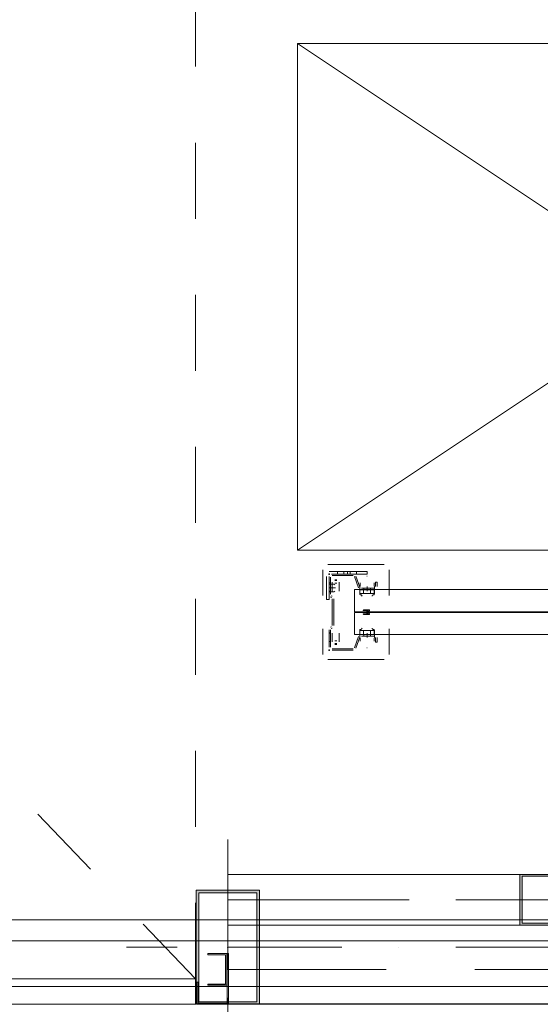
# Model space of a CAD drawing. Header units: millimetres. Extents: x -12989 to 357906, y -50379 to 30884.
# Tile 254 of 256: x 28470 to 29292, y 150 to 1704. Entities that reach past the tile are written whole.
import ezdxf
from ezdxf.enums import TextEntityAlignment as Align

# ---------------------------------------------------------------- set-up
doc = ezdxf.new("R2010")
doc.units = ezdxf.units.MM
doc.header["$MEASUREMENT"] = 0
for name, pattern in [('Kropki i Kreski', [360, 180, -90, 0, -90]), ('MITTE2', [112.5, 75, -12.5, 12.5, -12.5]), ('Przerywana', [240, 120, -120]), ('Przerywana długa', [390, 250, -140]), ('Wipeout_Contour', [1000, 0, -1000])]:
    doc.linetypes.add(name, pattern=pattern)
for name, color, linetype in [('A__STROPY', 7, 'Continuous'), ('AS_Belki.Import IFC', 7, 'Continuous'), ('Nowe_A__SCIANY', 7, 'Continuous'), ('Nowe_A__STROPY', 7, 'Continuous'), ('Nowe_A_OZN_STREFY', 7, 'Continuous'), ('Nowe_A_WYM_ZEWNETRZNE', 7, 'Continuous'), ('Nowe_Drzwi Archicad', 7, 'Continuous'), ('Nowe_Warstwa IFC.Import IFC', 7, 'Continuous')]:
    doc.layers.add(name, color=color, linetype=linetype)
for name, color, linetype, lineweight in [('A__STROPY_Nr_pióra__89', 7, 'Continuous', 13), ('AS_Belki.Import IFC_Nr_pióra__1', 7, 'Continuous', 13), ('AS_Belki.Import IFC_Nr_pióra__20', 1, 'Continuous', 13), ('AS_Belki.Import IFC_Nr_pióra__69', 7, 'Continuous', 13), ('AS_Belki.Import IFC_Nr_pióra__90', 7, 'Continuous', 13), ('Nowe_A__SCIANY_Nr_pióra__27', 7, 'Continuous', 25), ('Nowe_A__STROPY_Nr_pióra__89', 7, 'Continuous', 13), ('Nowe_A_WYM_ZEWNETRZNE_Nr_pióra__1', 7, 'Continuous', 13), ('Nowe_A_WYM_ZEWNETRZNE_Nr_pióra__45', 7, 'Continuous', 15), ('Nowe_A_WYM_ZEWNETRZNE_Nr_pióra__85', 7, 'Continuous', 13), ('Nowe_Drzwi Archicad_Nr_pióra__23', 7, 'Continuous', 15), ('Nowe_Drzwi Archicad_Nr_pióra__3', 7, 'Continuous', 13), ('Nowe_Drzwi Archicad_Nr_pióra__6', 7, 'Continuous', 13), ('Nowe_REGAŁY_Nr_pióra__18', 9, 'Continuous', 13), ('Nowe_Warstwa IFC.Import IFC_Nr_pióra__1', 7, 'Continuous', 13), ('Nowe_Warstwa IFC.Import IFC_Nr_pióra__4', 7, 'Continuous', 13)]:
    doc.layers.add(name, color=color, linetype=linetype, lineweight=lineweight)
doc.styles.add('STYL_AUTOMATYCZNY_2', font='arial.ttf')
doc.styles.add('STYL_AUTOMATYCZNY_3', font='arial.ttf')
doc.dimstyles.new('STYL_AUTOMATYCZNY__1', dxfattribs={"dimtxt": 139.999998, "dimasz": 71.25, "dimexe": 0.18, "dimexo": 0.0625, "dimgap": 0, "dimtad": 1, "dimtih": 1, "dimtoh": 1, "dimdec": 0, "dimlfac": 0.1, "dimzin": 0, "dimdsep": 46, "dimtxsty": 'STYL_AUTOMATYCZNY_3', "dimblk": 'ARROWHEAD_6', "dimblk1": 'ARROWHEAD_6', "dimblk2": 'ARROWHEAD_6', "dimcen": 0.09, "dimse1": 1, "dimse2": 1, "dimclrd": 7, "dimclre": 7, "dimclrt": 7, "dimadec": 0, "dimazin": 0, "dimtfac": 1, "dimtdec": 4, "dimtmove": 0, "dimatfit": 3, "dimfxl": 0, "dimtolj": 1, "dimtzin": 0, "dimarcsym": 0})
doc.dimstyles.new('STYL_AUTOMATYCZNY__2', dxfattribs={"dimtxt": 139.999998, "dimasz": 71.25, "dimexe": 0.18, "dimexo": 0.0625, "dimgap": 0, "dimtad": 1, "dimdec": 0, "dimlfac": 0.1, "dimzin": 0, "dimdsep": 46, "dimtxsty": 'STYL_AUTOMATYCZNY_3', "dimblk": 'ARROWHEAD_6', "dimblk1": 'ARROWHEAD_6', "dimblk2": 'ARROWHEAD_6', "dimcen": 0.09, "dimse1": 1, "dimse2": 1, "dimclrd": 7, "dimclre": 7, "dimclrt": 7, "dimadec": 0, "dimazin": 0, "dimtfac": 1, "dimtdec": 4, "dimtmove": 0, "dimatfit": 3, "dimfxl": 0, "dimtolj": 1, "dimtzin": 0, "dimarcsym": 0})

# ---------------------------------------------------------------- blocks, each defined once
blk = doc.blocks.new('Strop_1_1', base_point=(-12989.3, -15342.7))
at = {"layer": 'Nowe_A__STROPY_Nr_pióra__89', "color": 7, "linetype": 'Continuous', "lineweight": 13, "flags": 128}
blk.add_lwpolyline([(-322, 14822), (36322, 14822), (36322, 178), (-322, 178)], close=True, dxfattribs=at)
blk = doc.blocks.new('Strop_2_1', base_point=(-220, 283.1))
at = {"layer": 'A__STROPY_Nr_pióra__89', "color": 7, "linetype": 'Continuous', "lineweight": 13, "flags": 128}
blk.add_lwpolyline([(-220, 283.1), (36170, 283.1), (36170, 14723.1), (-220, 14723.1)], close=True, dxfattribs=at)
blk = doc.blocks.new('MakroPro 100[4]_1')
at = {"layer": 'Nowe_Drzwi Archicad_Nr_pióra__23', "color": 7, "linetype": 'Continuous', "lineweight": 15}
for p, q in [((28797, 230), (28767, 230)), ((28767, 230), (28767, 228)), ((28767, 228), (28795, 228)), ((28795, 228), (28795, 182)), ((28797, 180), (28797, 230)), ((28800, 230), (28798, 230)), ((28798, 230), (28798, 152)), ((28800, 150), (28800, 230)), ((28752, 184.7), (28750, 184.7)), ((28750, 184.7), (28750, 150)), ((28752, 152), (28752, 184.7)), ((28795, 182), (28767, 182)), ((28767, 182), (28767, 180)), ((28767, 180), (28797, 180)), ((28750, 150), (28800, 150)), ((28798, 152), (28752, 152))]:
    blk.add_line(p, q, dxfattribs=at)
at = {"layer": 'Nowe_Drzwi Archicad_Nr_pióra__3', "color": 7, "linetype": 'Przerywana', "lineweight": 13}
for p, q in [((28748, 190), (25502, 3576.6)), ((28748, 190), (28748, 3576.6)), ((25502, 190), (28748, 190))]:
    blk.add_line(p, q, dxfattribs=at)
at = {"layer": 'Nowe_Drzwi Archicad_Nr_pióra__6', "color": 7, "linetype": 'Continuous', "lineweight": 13}
for p, q in [((25502, 190), (28748, 190)), ((28748, 190), (28748, 150)), ((28748, 150), (25502, 150))]:
    blk.add_line(p, q, dxfattribs=at)
blk = doc.blocks.new('Ściana_1_1', base_point=(-350, 150))
at = {"color": 254, "linetype": 'Wipeout_Contour', "lineweight": 0, "ltscale": 120664.430373}
blk.add_wipeout([(28750, 0), (31581.8, 0), (31581.8, 150), (28750, 150)], dxfattribs=at).dxf.layer = 'Nowe_A__SCIANY'
at = {"layer": 'Nowe_A__SCIANY_Nr_pióra__27', "color": 7, "linetype": 'Continuous', "lineweight": 25, "flags": 128}
blk.add_lwpolyline([(31581.8, 150), (28750, 150)], dxfattribs=at)
at = {"layer": 'Nowe_Drzwi Archicad', "color": 7, "linetype": 'Continuous', "lineweight": 13}
blk.add_blockref('MakroPro 100[4]_1', (0, 0), dxfattribs=at)
blk = doc.blocks.new('Słup_26_1', base_point=(28798.8, 240))
at = {"layer": 'AS_Belki.Import IFC', "linetype": 'Continuous', "lineweight": 0, "true_color": 0x000000}
h = blk.add_hatch(color=18, dxfattribs=at)
h.paths.add_polyline_path([(28848.8, 330), (28748.8, 330), (28748.8, 150), (28848.8, 150)])
h.paths.add_polyline_path([(28752.8, 154), (28752.8, 326), (28844.8, 326), (28844.8, 154)], flags=0)
at = {"layer": 'AS_Belki.Import IFC_Nr_pióra__1', "color": 7, "linetype": 'Continuous', "lineweight": 13, "flags": 128}
blk.add_lwpolyline([(28848.8, 150), (28848.8, 330), (28748.8, 330), (28748.8, 150)], dxfattribs=at)
blk.add_lwpolyline([(28752.8, 154), (28752.8, 326), (28844.8, 326), (28844.8, 154)], close=True, dxfattribs=at)
at = {"layer": 'AS_Belki.Import IFC_Nr_pióra__20', "color": 1, "linetype": 'Continuous', "lineweight": 13}
for p, q in [((28798.8, 320), (28798.8, 410)), ((28718.8, 240), (28638.8, 240)), ((28878.8, 240), (28958.8, 240)), ((28798.8, 160), (28798.8, 70))]:
    blk.add_line(p, q, dxfattribs=at)
blk.add_point((28798.8, 240), dxfattribs=at)
blk = doc.blocks.new('Standardowy znacznik osi[101]_1', base_point=(-2344.6, 250))
at = {"layer": 'Nowe_Warstwa IFC.Import IFC_Nr_pióra__4', "color": 7, "linetype": 'Continuous', "lineweight": 13}
blk.add_line((-2344.6, 250), (39576.7, 250), dxfattribs=at)
at = {"layer": 'Nowe_Warstwa IFC.Import IFC_Nr_pióra__1', "color": 7, "lineweight": 13, "style": 'STYL_AUTOMATYCZNY_2'}
for tag, p in [('AC_MarkerText_1_0', (-2594.6, 337.5)), ('AC_MarkerText_1_1', (39826.7, 337.5))]:
    blk.add_attdef(tag, text='', height=175, dxfattribs=at).set_placement(p, align=Align.TOP_CENTER)
blk = doc.blocks.new('Belka_11_1', base_point=(28798.8, 315))
at = {"layer": 'AS_Belki.Import IFC_Nr_pióra__69', "color": 7, "linetype": 'Kropki i Kreski', "lineweight": 13}
blk.add_line((28798.8, 315), (30165.3, 315), dxfattribs=at)
at = {"layer": 'AS_Belki.Import IFC_Nr_pióra__90', "color": 7, "linetype": 'Przerywana długa', "lineweight": 13}
for p, q in [((28798.8, 355), (30165.3, 355)), ((28798.8, 275), (30165.3, 275))]:
    blk.add_line(p, q, dxfattribs=at)
blk = doc.blocks.new('Belka_22_1', base_point=(28798.8, 240))
at = {"layer": 'AS_Belki.Import IFC_Nr_pióra__69', "color": 7, "linetype": 'Kropki i Kreski', "lineweight": 13}
blk.add_line((28798.8, 240), (30165.3, 240), dxfattribs=at)
at = {"layer": 'AS_Belki.Import IFC_Nr_pióra__90', "color": 7, "linetype": 'Przerywana długa', "lineweight": 13}
for p, q in [((28798.8, 275), (30165.3, 275)), ((28798.8, 205), (28798.8, 275)), ((28798.8, 205), (30165.3, 205))]:
    blk.add_line(p, q, dxfattribs=at)
blk = doc.blocks.new('Belka_26_1', base_point=(30165.3, 315))
at = {"layer": 'AS_Belki.Import IFC', "linetype": 'Continuous', "lineweight": 0, "true_color": 0x000000}
h = blk.add_hatch(color=18, dxfattribs=at)
h.paths.add_polyline_path([(29259.9, 275), (29354.7, 275), (29354.7, 355), (29259.9, 355)])
h.paths.add_polyline_path([(29263.5, 352), (29351.1, 352), (29351.1, 278), (29263.5, 278)], flags=0)
at = {"layer": 'AS_Belki.Import IFC_Nr_pióra__1', "color": 7, "linetype": 'Continuous', "lineweight": 13}
for p, q in [((29354.7, 355), (29259.9, 355)), ((29259.9, 355), (29259.9, 275)), ((29263.5, 352), (29263.5, 278)), ((29351.1, 352), (29263.5, 352)), ((29351.1, 352), (29351.1, 278)), ((29354.7, 355), (29354.7, 275)), ((29354.7, 275), (29259.9, 275)), ((29351.1, 278), (29263.5, 278))]:
    blk.add_line(p, q, dxfattribs=at)
at = {"layer": 'AS_Belki.Import IFC_Nr_pióra__69', "color": 7, "linetype": 'Kropki i Kreski', "lineweight": 13}
blk.add_line((30165.3, 315), (28798.8, 315), dxfattribs=at)
at = {"layer": 'AS_Belki.Import IFC_Nr_pióra__90', "color": 7, "linetype": 'Przerywana długa', "lineweight": 13}
for p, q in [((29259.9, 355), (28798.8, 355)), ((28798.8, 355), (28798.8, 275)), ((29259.9, 275), (28798.8, 275))]:
    blk.add_line(p, q, dxfattribs=at)
at = {"layer": 'AS_Belki.Import IFC_Nr_pióra__90', "color": 7, "linetype": 'Continuous', "lineweight": 13}
for p, q in [((30165.3, 355), (29259.9, 355)), ((30165.3, 275), (29259.9, 275))]:
    blk.add_line(p, q, dxfattribs=at)
blk = doc.blocks.new('*D308')
at = {"layer": 'Nowe_A_WYM_ZEWNETRZNE_Nr_pióra__45', "color": 7, "linetype": 'Continuous', "lineweight": 15}
for p, q in [((37171.6, 187.5), (37246.6, 112.5)), ((37171.6, 37.5), (37246.6, -37.5))]:
    blk.add_line(p, q, dxfattribs=at)
at = {"layer": 'Nowe_A_WYM_ZEWNETRZNE_Nr_pióra__85', "color": 7, "linetype": 'Continuous', "lineweight": 13}
for p, q in [((37209.1, 150), (37209.1, 14850)), ((37279.4, 150), (37138.8, 150)), ((37209.1, 0), (37209.1, 150)), ((37279.4, 0), (37138.8, 0)), ((37209.1, -56.2), (37209.1, 0))]:
    blk.add_line(p, q, dxfattribs=at)
at = {"layer": 'Nowe_A_WYM_ZEWNETRZNE_Nr_pióra__1', "color": 7, "lineweight": 13, "insert": (37181.1, -251.1), "char_height": 140, "attachment_point": 7, "rotation": 90, "style": 'STYL_AUTOMATYCZNY_3'}
blk.add_mtext('\\A1;{\\pql;\\fArial|b0|i0|c238|p0;\\W1.000000;15}', dxfattribs=at)
blk = doc.blocks.new('ARROWHEAD_6')
at = {"color": 0, "linetype": 'Continuous', "lineweight": 0}
for p, q in [((-0.5, -0.5), (0.5, 0.5)), ((0, 0), (-1, 0))]:
    blk.add_line(p, q, dxfattribs=at)
blk = doc.blocks.new('*D309')
at = {"layer": 'Nowe_A_WYM_ZEWNETRZNE_Nr_pióra__45', "color": 7, "linetype": 'Continuous', "lineweight": 15}
blk.add_line((37171.6, 187.5), (37246.6, 112.5), dxfattribs=at)
blk = doc.blocks.new('*D310')
at = {"layer": 'Nowe_A_WYM_ZEWNETRZNE_Nr_pióra__45', "color": 7, "linetype": 'Continuous', "lineweight": 15}
for p, q in [((37171.6, 14887.5), (37246.6, 14812.5)), ((37171.6, 187.5), (37246.6, 112.5))]:
    blk.add_line(p, q, dxfattribs=at)
at = {"layer": 'Nowe_A_WYM_ZEWNETRZNE_Nr_pióra__85', "color": 7, "linetype": 'Continuous', "lineweight": 13}
for p, q in [((37209.1, 150), (37209.1, 14850)), ((37279.4, 150), (37138.8, 150)), ((37209.1, 0), (37209.1, 150))]:
    blk.add_line(p, q, dxfattribs=at)
at = {"layer": 'Nowe_A_WYM_ZEWNETRZNE_Nr_pióra__1', "color": 7, "lineweight": 13, "char_height": 140, "attachment_point": 7, "rotation": 90, "style": 'STYL_AUTOMATYCZNY_3'}
for s, insert in [('\\A1;{\\pql;\\fArial|b0|i0|c238|p0;\\W1.000000;15}', (37181.1, 14598.9)), ('\\A1;{\\pql;\\fArial|b0|i0|c238|p0;\\W1.000000;1\xa0470}', (37181.1, 7153))]:
    blk.add_mtext(s, dxfattribs=dict(at, insert=insert))
blk = doc.blocks.new('*D311')
at = {"layer": 'Nowe_A_WYM_ZEWNETRZNE_Nr_pióra__45', "color": 7, "linetype": 'Continuous', "lineweight": 15}
blk.add_line((37171.6, 14887.5), (37246.6, 14812.5), dxfattribs=at)
at = {"layer": 'Nowe_A_WYM_ZEWNETRZNE_Nr_pióra__85', "color": 7, "linetype": 'Continuous', "lineweight": 13}
blk.add_line((37209.1, 150), (37209.1, 14850), dxfattribs=at)
blk = doc.blocks.new('*D312')
at = {"layer": 'Nowe_A_WYM_ZEWNETRZNE_Nr_pióra__45', "color": 7, "linetype": 'Continuous', "lineweight": 15}
for p, q in [((37246.6, 14962.5), (37171.6, 15037.5)), ((37171.6, 14887.5), (37246.6, 14812.5))]:
    blk.add_line(p, q, dxfattribs=at)
at = {"layer": 'Nowe_A_WYM_ZEWNETRZNE_Nr_pióra__85', "color": 7, "linetype": 'Continuous', "lineweight": 13}
for p, q in [((37209.1, 15000), (37209.1, 15056.3)), ((37279.4, 15000), (37138.8, 15000)), ((37209.1, 14850), (37209.1, 15000)), ((37279.4, 14850), (37138.8, 14850)), ((37209.1, 150), (37209.1, 14850))]:
    blk.add_line(p, q, dxfattribs=at)
blk = doc.blocks.new('*D325')
at = {"layer": 'Nowe_A_WYM_ZEWNETRZNE_Nr_pióra__45', "color": 7, "linetype": 'Continuous', "lineweight": 15}
for p, q in [((5753.2, -1542.1), (5678.2, -1617.1)), ((36387.5, -1542.1), (36312.5, -1617.1))]:
    blk.add_line(p, q, dxfattribs=at)
at = {"layer": 'Nowe_A_WYM_ZEWNETRZNE_Nr_pióra__85', "color": 7, "linetype": 'Continuous', "lineweight": 13}
for p, q in [((5715.7, -1649.9), (5715.7, -1509.3)), ((36350, -1649.9), (36350, -1509.3)), ((5715.7, -1579.6), (36350, -1579.6))]:
    blk.add_line(p, q, dxfattribs=at)
at = {"layer": 'Nowe_A_WYM_ZEWNETRZNE_Nr_pióra__1', "color": 7, "lineweight": 13, "char_height": 140, "attachment_point": 7, "style": 'STYL_AUTOMATYCZNY_3'}
for s, insert in [('\\A1;{\\pql;\\fArial|b0|i0|c238|p0;\\W1.000000;3\xa0063}', (20685.9, -1551.6)), ('\\A1;{\\pql;\\fArial|b0|i0|c238|p0;\\W1.000000;15}', (36098.9, -1551.6))]:
    blk.add_mtext(s, dxfattribs=dict(at, insert=insert))
blk = doc.blocks.new('*D327')
at = {"layer": 'Nowe_A_WYM_ZEWNETRZNE_Nr_pióra__45', "color": 7, "linetype": 'Continuous', "lineweight": 15}
for p, q in [((36387.5, -1542.1), (36312.5, -1617.1)), ((36462.5, -1617.1), (36537.5, -1542.1))]:
    blk.add_line(p, q, dxfattribs=at)
at = {"layer": 'Nowe_A_WYM_ZEWNETRZNE_Nr_pióra__85', "color": 7, "linetype": 'Continuous', "lineweight": 13}
for p, q in [((36350, -1649.9), (36350, -1509.3)), ((36500, -1649.9), (36500, -1509.3)), ((5715.7, -1579.6), (36350, -1579.6)), ((36350, -1579.6), (36500, -1579.6)), ((36500, -1579.6), (36556.2, -1579.6))]:
    blk.add_line(p, q, dxfattribs=at)

msp = doc.modelspace()

# ---------------------------------------------------------------- linework, layer by layer
at = {"layer": 'Nowe_A_OZN_STREFY', "color": 7, "linetype": 'Continuous', "lineweight": 0, "true_color": 0xffffff, "flags": 128}
msp.add_lwpolyline([(25498.8, 150), (28748.8, 150), (28748.8, 330), (28848.8, 330), (28848.8, 150), (31481.8, 150), (31481.8, 330), (31581.8, 330), (31581.8, 150), (34831.8, 150)], dxfattribs=at)
at = {"layer": 'Nowe_REGAŁY_Nr_pióra__18', "color": 9, "linetype": 'Continuous', "lineweight": 13}
for p, q in [((28956.7, 844), (29045.7, 844)), ((28948.7, 795.2), (28948.7, 836)), ((28954.7, 789), (28954.7, 825)), ((28959.6, 829), (28957.8, 829)), ((28958.7, 833), (29018.7, 833)), ((28958.7, 829.9), (28958.7, 828.1)), ((28958.7, 825), (28958.7, 789)), ((28958.7, 797.1), (28958.7, 824.3)), ((28960.9, 824.3), (28960.9, 797.1)), ((29018.7, 829), (28962.7, 829)), ((28963.4, 829), (28996.5, 829)), ((28996.5, 826.8), (28963.4, 826.8)), ((28971.7, 829), (28971.7, 833)), ((28981.7, 829), (28981.7, 833)), ((28987.7, 829), (28987.7, 833)), ((28991.7, 829), (28991.7, 833)), ((29005.3, 807.6), (28998.9, 825.1)), ((29001, 825.9), (29007.4, 808.4)), ((29001.7, 829), (29001.7, 833)), ((29018.4, 825.6), (29018.9, 825.6)), ((29018.7, 829), (29018.7, 833)), ((29053.7, 836), (29053.7, 795.2)), ((28958.7, 815.5), (28960.9, 815.5)), ((28958.7, 813.3), (28966.2, 813.3)), ((28963.6, 803.9), (28963.6, 816.1)), ((28963.7, 815.9), (28963.7, 811.7)), ((28963.7, 811.7), (28963.7, 805.1)), ((28967.6, 812.3), (28966.2, 813.3)), ((28967.6, 820.1), (28970.8, 820.1)), ((28970.7, 818.8), (28967.7, 818.8)), ((28970.7, 814.5), (28967.7, 814.5)), ((28974.7, 811.7), (28974.7, 815.9)), ((28974.7, 805.1), (28974.7, 811.7)), ((28974.8, 816.1), (28974.8, 803.9)), ((29007.2, 804.3), (29007.5, 815)), ((29029.8, 815), (29030.2, 804.3)), ((29032.2, 816.5), (29034.4, 816.5)), ((29032.2, 809.3), (29032.2, 816.5)), ((29034.4, 816.5), (29034.4, 809.3)), ((28958.6, 807.3), (28967.5, 807.3)), ((28960.9, 802), (28958.7, 802)), ((28960.9, 801.5), (28958.7, 801.5)), ((28958.7, 801.2), (28966.2, 801.2)), ((28962.4, 792.1), (28961, 792.9)), ((28962.2, 794.9), (28963.5, 794.1)), ((28963.7, 803.9), (28963.6, 803.9)), ((28963.7, 802.3), (28963.7, 805.1)), ((28963.7, 802.3), (28963.7, 803.9)), ((28963.7, 802.3), (28963.7, 802.3)), ((28963.7, 802.3), (28963.7, 802.3)), ((28966.2, 801.2), (28967.6, 802.2)), ((28968.5, 807.9), (28968.5, 806.6)), ((28974.7, 802.3), (28974.7, 805.1)), ((28974.7, 803.9), (28974.7, 802.3)), ((28974.8, 803.9), (28974.7, 803.9)), ((28974.7, 802.3), (28974.7, 802.3)), ((28974.7, 802.3), (28974.7, 802.3)), ((29007.2, 797.8), (29007.2, 804.3)), ((29007.2, 804.3), (29007.2, 804.3)), ((29007.2, 800), (29007.2, 796.6)), ((29007.3, 798.5), (29007.3, 804.3)), ((29007.3, 804.3), (29007.7, 804.3)), ((29007.3, 798.3), (29007.7, 798.3)), ((29007.7, 804.3), (29018.6, 804.3)), ((29018.6, 798.3), (29007.7, 798.3)), ((29009.7, 806.8), (29029.7, 806.8)), ((29029.7, 804.5), (29009.7, 804.5)), ((29013.2, 804.3), (29013.2, 798.3)), ((29013.5, 806.8), (29013.5, 804.5)), ((29018.6, 804.3), (29018.7, 804.3)), ((29018.6, 798.3), (29018.7, 798.3)), ((29018.7, 804.3), (29029.6, 804.3)), ((29029.6, 798.3), (29018.7, 798.3)), ((29023.8, 806.8), (29023.8, 804.5)), ((29024.2, 804.3), (29024.2, 798.3)), ((29029.6, 804.3), (29030, 804.3)), ((29029.6, 798.3), (29030, 798.3)), ((29030, 798.3), (29030, 804.3)), ((29030.2, 804.3), (29030.2, 804.3)), ((29030.2, 804.3), (29030.2, 797.8)), ((28954.7, 789), (28958.7, 789)), ((28963.7, 748), (28963.7, 790)), ((28965.9, 790), (28965.9, 748)), ((29013.2, 772.5), (29022.2, 772.5)), ((29020.5, 771.5), (29013.2, 771.5)), ((29013.2, 766.5), (29020.5, 766.5)), ((29022.2, 765.5), (29013.2, 765.5)), ((29017.5, 769.5), (29020.5, 771.5)), ((29020.5, 766.5), (29017.5, 768.5)), ((29022.4, 771.6), (29018.6, 769)), ((29018.6, 769), (29022.4, 766.4)), ((28948.7, 702), (28948.7, 742.9)), ((28958.7, 713.8), (28958.7, 741)), ((28958.7, 736.5), (28960.9, 736.5)), ((28958.7, 736), (28960.9, 736)), ((28960.9, 741), (28960.9, 713.8)), ((28961, 745.1), (28962.4, 745.9)), ((28963.5, 743.9), (28962.2, 743.1)), ((28963.6, 721.9), (28963.6, 734.1)), ((28963.6, 734.1), (28963.7, 734.1)), ((28963.7, 734.1), (28963.7, 735.8)), ((28963.7, 735.8), (28963.7, 735.8)), ((28963.7, 735.8), (28963.7, 735.7)), ((28963.7, 735.7), (28963.7, 732.9)), ((28963.7, 726.3), (28963.7, 732.9)), ((28974.7, 735.7), (28974.7, 735.8)), ((28974.7, 735.8), (28974.7, 735.8)), ((28974.7, 735.8), (28974.7, 734.1)), ((28974.7, 735.7), (28974.7, 732.9)), ((28974.7, 734.1), (28974.8, 734.1)), ((28974.7, 732.9), (28974.7, 726.3)), ((28974.8, 734.1), (28974.8, 721.9)), ((29007.2, 741.4), (29007.2, 738)), ((29007.2, 733.8), (29007.2, 740.3)), ((29007.5, 723), (29007.2, 733.8)), ((29007.2, 733.8), (29007.2, 733.8)), ((29007.3, 739.8), (29007.7, 739.8)), ((29007.3, 733.8), (29007.3, 739.5)), ((29007.3, 733.8), (29007.7, 733.8)), ((29007.7, 739.8), (29018.6, 739.8)), ((29018.6, 733.8), (29007.7, 733.8)), ((29009.7, 733.5), (29029.7, 733.5)), ((29029.7, 731.3), (29009.7, 731.3)), ((29013.2, 733.8), (29013.2, 739.8)), ((29013.5, 733.5), (29013.5, 731.3)), ((29018.6, 739.8), (29018.7, 739.8)), ((29018.6, 733.8), (29018.7, 733.8)), ((29018.7, 739.8), (29029.6, 739.8)), ((29029.6, 733.8), (29018.7, 733.8)), ((29023.8, 733.5), (29023.8, 731.3)), ((29024.2, 733.8), (29024.2, 739.8)), ((29029.6, 739.8), (29030, 739.8)), ((29029.6, 733.8), (29030, 733.8)), ((29030.2, 733.8), (29029.8, 723)), ((29030, 739.5), (29030, 733.8)), ((29030.1, 738), (29030.1, 741.4)), ((29030.2, 740.3), (29030.2, 733.8)), ((29030.2, 733.8), (29030.2, 733.8)), ((29053.7, 742.9), (29053.7, 702)), ((28960.9, 722.5), (28958.7, 722.5)), ((28963.7, 726.3), (28963.7, 722.1)), ((28970.8, 717.9), (28967.6, 717.9)), ((28970.7, 723.5), (28967.7, 723.5)), ((28970.7, 719.3), (28967.7, 719.3)), ((28974.7, 722.1), (28974.7, 726.3)), ((28998.9, 712.9), (29005.3, 730.4)), ((29007.4, 729.6), (29001, 712.1)), ((29032.2, 721.5), (29032.2, 728.8)), ((29034.4, 721.5), (29032.2, 721.5)), ((29034.4, 728.8), (29034.4, 721.5)), ((28959.6, 709), (28957.8, 709)), ((28958.7, 709.9), (28958.7, 708.1)), ((28963.4, 711.3), (28996.5, 711.3)), ((28996.5, 709), (28963.4, 709)), ((29018.9, 712.5), (29018.4, 712.5)), ((29045.7, 694), (28956.7, 694))]:
    msp.add_line(p, q, dxfattribs=at)
at = {"layer": 'Nowe_REGAŁY_Nr_pióra__18', "color": 9, "linetype": 'MITTE2', "lineweight": 13}
for p, q in [((29018.7, 809.3), (29018.7, 802)), ((29018.7, 736), (29018.7, 728.8))]:
    msp.add_line(p, q, dxfattribs=at)
at = {"layer": 'Nowe_REGAŁY_Nr_pióra__18', "color": 9, "linetype": 'Continuous', "lineweight": 13}
msp.add_lwpolyline([(28908.7, 866.6), (30108.7, 866.6), (30108.7, 1666.6), (28908.7, 1666.6), (28908.7, 866.6), (30108.7, 1666.6), (28908.7, 1666.6), (30108.7, 866.6)], dxfattribs=at)
for points in [[(28998.7, 804.5), (28998.7, 769.5), (30018.7, 769.5), (30018.7, 804.5)], [(28998.7, 768.5), (28998.7, 733.5), (30018.7, 733.5), (30018.7, 768.5)]]:
    msp.add_lwpolyline(points, close=True, dxfattribs=at)
at = {"layer": 'Nowe_REGAŁY_Nr_pióra__18', "color": 9, "linetype": 'Continuous', "lineweight": 13, "flags": 128}
for points in [[(29007.3, 804.3), (29007.3, 804.2), (29007.3, 804.2), (29007.3, 804.1), (29007.3, 804.1), (29007.3, 804), (29007.3, 803.9), (29007.3, 803.8), (29007.3, 803.6), (29007.3, 803.5), (29007.2, 803.3), (29007.2, 803.2), (29007.2, 803), (29007.2, 802.8), (29007.2, 802.5), (29007.2, 802.3), (29007.2, 802.1), (29007.2, 801.8), (29007.2, 801.5), (29007.2, 801.3), (29007.2, 801), (29007.2, 800.7), (29007.2, 800.4), (29007.2, 800)], [(29007.2, 796.6), (29007.2, 796.7), (29007.2, 796.8), (29007.2, 797), (29007.2, 797.1), (29007.2, 797.2), (29007.2, 797.3), (29007.2, 797.4), (29007.2, 797.5), (29007.2, 797.6), (29007.2, 797.7), (29007.2, 797.7), (29007.2, 797.8), (29007.2, 797.9), (29007.3, 798), (29007.3, 798), (29007.3, 798.1), (29007.3, 798.1), (29007.3, 798.2), (29007.3, 798.2), (29007.3, 798.2), (29007.3, 798.2), (29007.3, 798.3), (29007.3, 798.3)], [(29007.2, 796.6), (29007.4, 796.6), (29007.6, 796.6), (29007.9, 796.5), (29008.1, 796.5), (29008.3, 796.5), (29008.5, 796.4), (29008.7, 796.4), (29008.9, 796.3), (29009.1, 796.2), (29009.3, 796.1), (29009.5, 796.1), (29009.7, 796), (29009.8, 795.8), (29009.9, 795.7), (29010.1, 795.6), (29010.2, 795.5), (29010.3, 795.3), (29010.4, 795.2), (29010.5, 795.1), (29010.5, 794.9), (29010.6, 794.7), (29010.6, 794.6), (29010.7, 794.4), (29010.7, 794.3)], [(29026.7, 794.3), (29026.7, 794.4), (29026.7, 794.6), (29026.7, 794.7), (29026.8, 794.9), (29026.9, 795.1), (29026.9, 795.2), (29027, 795.3), (29027.1, 795.5), (29027.3, 795.6), (29027.4, 795.7), (29027.5, 795.8), (29027.7, 795.9), (29027.9, 796), (29028, 796.1), (29028.2, 796.2), (29028.4, 796.3), (29028.6, 796.4), (29028.8, 796.4), (29029, 796.5), (29029.2, 796.5), (29029.5, 796.5), (29029.7, 796.6), (29029.9, 796.6), (29030.1, 796.6)], [(29030.1, 796.6), (29030.1, 796.7), (29030.1, 796.8), (29030.1, 796.9), (29030.1, 797.1), (29030.1, 797.2), (29030.1, 797.3), (29030.1, 797.4), (29030.1, 797.5), (29030.1, 797.6), (29030.1, 797.7), (29030.1, 797.7), (29030.1, 797.8), (29030.1, 797.9), (29030.1, 798), (29030.1, 798), (29030.1, 798.1), (29030.1, 798.1), (29030.1, 798.2), (29030.1, 798.2), (29030, 798.2), (29030, 798.2), (29030, 798.3), (29030, 798.3)], [(29012.7, 772), (29012.7, 772), (29012.7, 772.1), (29012.7, 772.1), (29012.7, 772.2), (29012.7, 772.2), (29012.7, 772.2), (29012.7, 772.3), (29012.7, 772.3), (29012.7, 772.3), (29012.8, 772.3), (29012.8, 772.4), (29012.8, 772.4), (29012.8, 772.4), (29012.8, 772.4), (29012.9, 772.4), (29012.9, 772.5), (29012.9, 772.5), (29012.9, 772.5), (29013, 772.5), (29013, 772.5), (29013.1, 772.5), (29013.1, 772.5), (29013.1, 772.5), (29013.2, 772.5)], [(29013.2, 771.5), (29013.1, 771.5), (29013.1, 771.5), (29013.1, 771.5), (29013, 771.5), (29013, 771.5), (29012.9, 771.5), (29012.9, 771.5), (29012.9, 771.6), (29012.9, 771.6), (29012.8, 771.6), (29012.8, 771.6), (29012.8, 771.6), (29012.8, 771.7), (29012.8, 771.7), (29012.7, 771.7), (29012.7, 771.7), (29012.7, 771.8), (29012.7, 771.8), (29012.7, 771.8), (29012.7, 771.9), (29012.7, 771.9), (29012.7, 771.9), (29012.7, 772), (29012.7, 772)], [(29012.7, 766), (29012.7, 766.1), (29012.7, 766.1), (29012.7, 766.1), (29012.7, 766.2), (29012.7, 766.2), (29012.7, 766.2), (29012.7, 766.3), (29012.7, 766.3), (29012.7, 766.3), (29012.8, 766.3), (29012.8, 766.4), (29012.8, 766.4), (29012.8, 766.4), (29012.8, 766.4), (29012.9, 766.4), (29012.9, 766.5), (29012.9, 766.5), (29012.9, 766.5), (29013, 766.5), (29013, 766.5), (29013.1, 766.5), (29013.1, 766.5), (29013.1, 766.5), (29013.2, 766.5)], [(29013.2, 765.5), (29013.1, 765.5), (29013.1, 765.5), (29013.1, 765.5), (29013, 765.5), (29013, 765.5), (29012.9, 765.5), (29012.9, 765.6), (29012.9, 765.6), (29012.9, 765.6), (29012.8, 765.6), (29012.8, 765.6), (29012.8, 765.6), (29012.8, 765.7), (29012.8, 765.7), (29012.7, 765.7), (29012.7, 765.7), (29012.7, 765.8), (29012.7, 765.8), (29012.7, 765.8), (29012.7, 765.9), (29012.7, 765.9), (29012.7, 765.9), (29012.7, 766), (29012.7, 766)], [(29017.2, 769), (29017.2, 769), (29017.2, 769.1), (29017.2, 769.1), (29017.2, 769.1), (29017.2, 769.1), (29017.2, 769.1), (29017.2, 769.2), (29017.2, 769.2), (29017.2, 769.2), (29017.2, 769.2), (29017.2, 769.2), (29017.2, 769.3), (29017.3, 769.3), (29017.3, 769.3), (29017.3, 769.3), (29017.3, 769.3), (29017.3, 769.4), (29017.3, 769.4), (29017.4, 769.4), (29017.4, 769.4), (29017.4, 769.4), (29017.4, 769.4), (29017.4, 769.5), (29017.5, 769.5)], [(29017.5, 768.5), (29017.4, 768.6), (29017.4, 768.6), (29017.4, 768.6), (29017.4, 768.6), (29017.4, 768.6), (29017.3, 768.7), (29017.3, 768.7), (29017.3, 768.7), (29017.3, 768.7), (29017.3, 768.7), (29017.3, 768.7), (29017.2, 768.8), (29017.2, 768.8), (29017.2, 768.8), (29017.2, 768.8), (29017.2, 768.8), (29017.2, 768.9), (29017.2, 768.9), (29017.2, 768.9), (29017.2, 768.9), (29017.2, 768.9), (29017.2, 769), (29017.2, 769), (29017.2, 769)], [(29022.2, 772.5), (29022.2, 772.5), (29022.2, 772.5), (29022.3, 772.5), (29022.3, 772.5), (29022.4, 772.5), (29022.4, 772.5), (29022.4, 772.5), (29022.4, 772.5), (29022.5, 772.4), (29022.5, 772.4), (29022.5, 772.4), (29022.5, 772.4), (29022.6, 772.4), (29022.6, 772.3), (29022.6, 772.3), (29022.6, 772.3), (29022.6, 772.3), (29022.6, 772.2), (29022.6, 772.2), (29022.7, 772.2), (29022.7, 772.1), (29022.7, 772.1), (29022.7, 772), (29022.7, 772)], [(29022.7, 766), (29022.7, 766), (29022.7, 765.9), (29022.7, 765.9), (29022.7, 765.9), (29022.6, 765.8), (29022.6, 765.8), (29022.6, 765.8), (29022.6, 765.7), (29022.6, 765.7), (29022.6, 765.7), (29022.6, 765.7), (29022.5, 765.6), (29022.5, 765.6), (29022.5, 765.6), (29022.5, 765.6), (29022.4, 765.6), (29022.4, 765.6), (29022.4, 765.5), (29022.4, 765.5), (29022.3, 765.5), (29022.3, 765.5), (29022.2, 765.5), (29022.2, 765.5), (29022.2, 765.5)], [(29022.7, 772), (29022.7, 772), (29022.7, 772), (29022.7, 771.9), (29022.7, 771.9), (29022.7, 771.9), (29022.7, 771.9), (29022.6, 771.9), (29022.6, 771.8), (29022.6, 771.8), (29022.6, 771.8), (29022.6, 771.8), (29022.6, 771.8), (29022.6, 771.7), (29022.6, 771.7), (29022.6, 771.7), (29022.6, 771.7), (29022.5, 771.7), (29022.5, 771.7), (29022.5, 771.6), (29022.5, 771.6), (29022.5, 771.6), (29022.5, 771.6), (29022.4, 771.6), (29022.4, 771.6)], [(29022.4, 766.4), (29022.5, 766.4), (29022.5, 766.4), (29022.5, 766.4), (29022.5, 766.4), (29022.5, 766.4), (29022.5, 766.4), (29022.6, 766.3), (29022.6, 766.3), (29022.6, 766.3), (29022.6, 766.3), (29022.6, 766.3), (29022.6, 766.3), (29022.6, 766.2), (29022.6, 766.2), (29022.6, 766.2), (29022.6, 766.2), (29022.6, 766.2), (29022.7, 766.1), (29022.7, 766.1), (29022.7, 766.1), (29022.7, 766.1), (29022.7, 766.1), (29022.7, 766), (29022.7, 766)], [(29010.7, 743.8), (29010.7, 743.6), (29010.6, 743.4), (29010.6, 743.3), (29010.5, 743.1), (29010.5, 743), (29010.4, 742.8), (29010.3, 742.7), (29010.2, 742.5), (29010.1, 742.4), (29009.9, 742.3), (29009.8, 742.2), (29009.7, 742.1), (29009.5, 742), (29009.3, 741.9), (29009.1, 741.8), (29008.9, 741.7), (29008.7, 741.7), (29008.5, 741.6), (29008.3, 741.6), (29008.1, 741.5), (29007.9, 741.5), (29007.6, 741.5), (29007.4, 741.4), (29007.2, 741.4)], [(29007.2, 741.4), (29007.2, 741.3), (29007.2, 741.2), (29007.2, 741.1), (29007.2, 741), (29007.2, 740.8), (29007.2, 740.7), (29007.2, 740.6), (29007.2, 740.5), (29007.2, 740.4), (29007.2, 740.4), (29007.2, 740.3), (29007.2, 740.2), (29007.2, 740.1), (29007.3, 740.1), (29007.3, 740), (29007.3, 740), (29007.3, 739.9), (29007.3, 739.9), (29007.3, 739.8), (29007.3, 739.8), (29007.3, 739.8), (29007.3, 739.8), (29007.3, 739.8)], [(29007.3, 733.8), (29007.3, 733.8), (29007.3, 733.8), (29007.3, 733.9), (29007.3, 733.9), (29007.3, 734), (29007.3, 734.1), (29007.3, 734.3), (29007.3, 734.4), (29007.3, 734.5), (29007.2, 734.7), (29007.2, 734.9), (29007.2, 735.1), (29007.2, 735.3), (29007.2, 735.5), (29007.2, 735.7), (29007.2, 736), (29007.2, 736.2), (29007.2, 736.5), (29007.2, 736.8), (29007.2, 737), (29007.2, 737.3), (29007.2, 737.7), (29007.2, 738)], [(29030.1, 741.4), (29029.9, 741.5), (29029.7, 741.5), (29029.5, 741.5), (29029.2, 741.5), (29029, 741.6), (29028.8, 741.6), (29028.6, 741.7), (29028.4, 741.7), (29028.2, 741.8), (29028, 741.9), (29027.9, 742), (29027.7, 742.1), (29027.5, 742.2), (29027.4, 742.3), (29027.3, 742.4), (29027.1, 742.5), (29027, 742.7), (29026.9, 742.8), (29026.9, 743), (29026.8, 743.1), (29026.7, 743.3), (29026.7, 743.4), (29026.7, 743.6), (29026.7, 743.8)], [(29030.1, 741.4), (29030.1, 741.3), (29030.1, 741.2), (29030.1, 741.1), (29030.1, 741), (29030.1, 740.8), (29030.1, 740.7), (29030.1, 740.6), (29030.1, 740.5), (29030.1, 740.4), (29030.1, 740.4), (29030.1, 740.3), (29030.1, 740.2), (29030.1, 740.1), (29030.1, 740.1), (29030.1, 740), (29030.1, 740), (29030.1, 739.9), (29030.1, 739.9), (29030.1, 739.8), (29030, 739.8), (29030, 739.8), (29030, 739.8), (29030, 739.8)], [(29030, 733.8), (29030, 733.8), (29030, 733.8), (29030, 733.9), (29030.1, 733.9), (29030.1, 734), (29030.1, 734.1), (29030.1, 734.3), (29030.1, 734.4), (29030.1, 734.5), (29030.1, 734.7), (29030.1, 734.9), (29030.1, 735.1), (29030.1, 735.3), (29030.1, 735.5), (29030.1, 735.7), (29030.1, 736), (29030.1, 736.2), (29030.1, 736.5), (29030.1, 736.8), (29030.1, 737.1), (29030.1, 737.4), (29030.1, 737.7), (29030.1, 738)]]:
    msp.add_lwpolyline(points, dxfattribs=at)

# ---------------------------------------------------------------- block references
at = {"layer": 'A__STROPY', "color": 7, "linetype": 'Continuous', "lineweight": 13}
msp.add_blockref('Strop_2_1', (-220, 283.1), dxfattribs=at)
at = {"layer": 'Nowe_A__STROPY', "color": 7, "linetype": 'Continuous', "lineweight": 13}
msp.add_blockref('Strop_1_1', (-12989.3, -15342.7), dxfattribs=at)

# ---------------------------------------------------------------- next in the draw order: block references
at = {"layer": 'Nowe_A__SCIANY', "color": 7, "lineweight": 25}
msp.add_blockref('Ściana_1_1', (-350, 150), dxfattribs=at)

# ---------------------------------------------------------------- next in the draw order: block references
at = {"layer": 'AS_Belki.Import IFC', "color": 7, "lineweight": 25}
msp.add_blockref('Słup_26_1', (28798.8, 240), dxfattribs=at)
at = {"layer": 'AS_Belki.Import IFC', "color": 7, "lineweight": 13}
for name, p in [('Belka_11_1', (28798.8, 315)), ('Belka_26_1', (30165.3, 315)), ('Belka_22_1', (28798.8, 240))]:
    msp.add_blockref(name, p, dxfattribs=at)
at = {"layer": 'Nowe_Warstwa IFC.Import IFC', "color": 7, "linetype": 'Continuous', "lineweight": 13}
msp.add_blockref('Standardowy znacznik osi[101]_1', (-2344.6, 250), dxfattribs=at)

# ---------------------------------------------------------------- next in the draw order: dimensions: what is measured, and where the dimension line sits
at = {"layer": 'Nowe_A_WYM_ZEWNETRZNE', "color": 7, "linetype": 'Continuous', "lineweight": 13}
for base, p1, p2, picture, middle in [((37209.1, 15000), (18000, 14850), (18000, 15000), '*D312', (37111.1, 14705.5)), ((37209.1, 14850), (18000, 150), (36350, 14850), '*D310', (37111.1, 7393.1)), ((37209.1043614, 14850), (36350, 14850), (18000, 14850), '*D311', (37111.1043625, 14849.8814173)), ((37209.1, 150), (18000, 0), (36350, 150), '*D308', (37111.1, -144.5)), ((37209.1043614, 150), (36350, 150), (18000, 150), '*D309', (37111.1043625, 149.8814173))]:
    dim = msp.add_linear_dim(base=base, p1=p1, p2=p2, angle=90, dimstyle='STYL_AUTOMATYCZNY__2', dxfattribs=at)
    dim.commit()
    dim.dimension.update_dxf_attribs({"geometry": picture, "text_midpoint": middle, "dimtype": 160, "text_rotation": 90})
for base, p1, p2, picture, middle in [((36350, -1579.6), (5715.7, 7500), (36350, 150), '*D325', (20926, -1481.6)), ((36500, -1579.6), (36350, 7500), (36500, 7500), '*D327', (36205.5, -1481.6))]:
    dim = msp.add_linear_dim(base=base, p1=p1, p2=p2, dimstyle='STYL_AUTOMATYCZNY__1', dxfattribs=at)
    dim.commit()
    dim.dimension.update_dxf_attribs({"geometry": picture, "text_midpoint": middle, "dimtype": 160})

doc.saveas('drawing.dxf')
